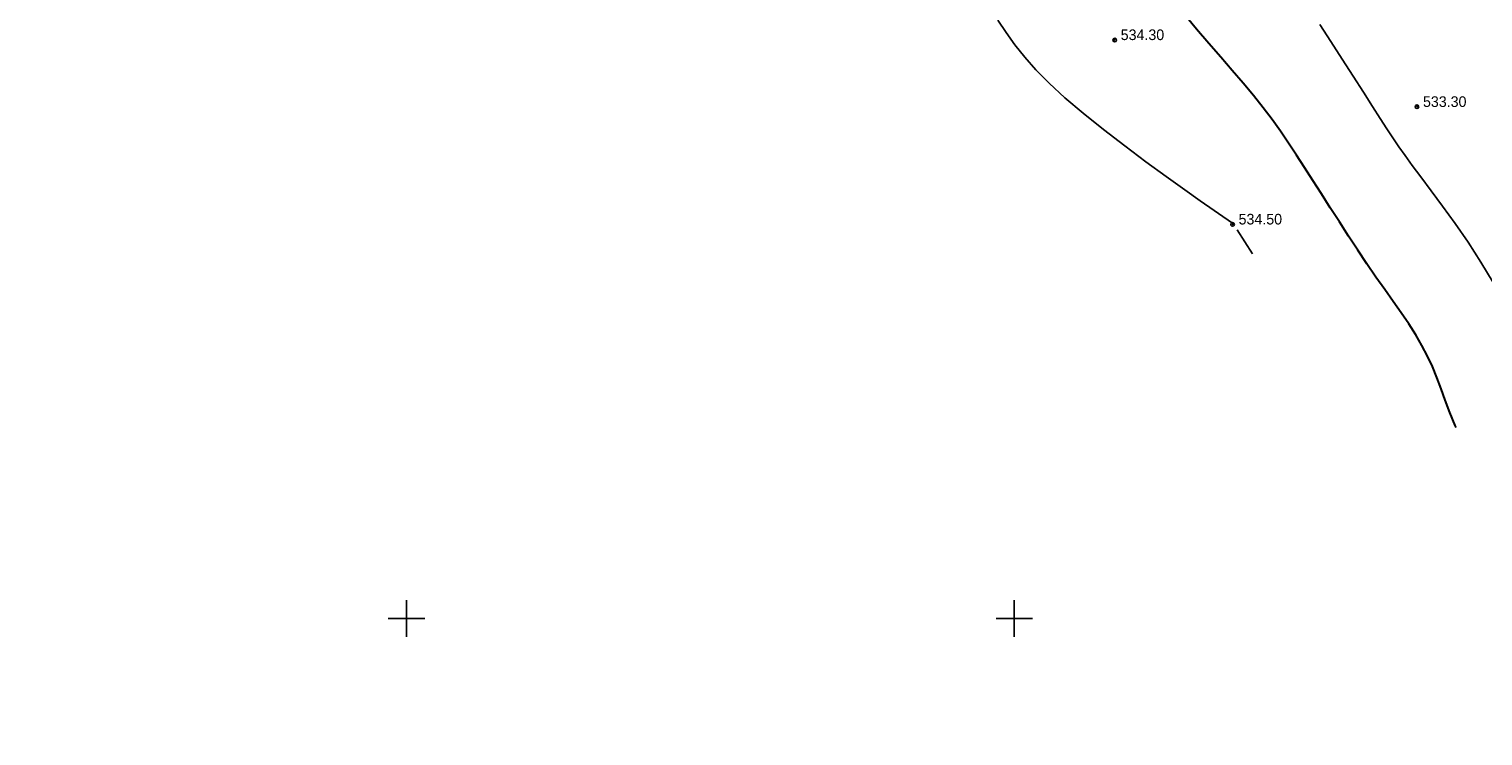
# Model space of a CAD drawing. Extents: x 0 to 362422, y 0 to 4201735.
# Tile 240 of 256: x 360319 to 360439, y 4200190 to 4200248. Entities that reach past the tile are written whole.
import ezdxf

# ---------------------------------------------------------------- set-up
doc = ezdxf.new("R2010")
doc.units = 0
doc.header["$LTSCALE"] = 0.5
doc.header["$MEASUREMENT"] = 0
doc.header["$PDMODE"] = 32
doc.header["$PDSIZE"] = 0.3
doc.linetypes.add('CONTI', pattern=[0])
for name, color, linetype in [('(004) Точки рельефа', 7, 'Continuous'), ('GORIZDEFAULT', 32, 'CONTI'), ('PI_TTDEFAULT', 5, 'CONTI'), ('SETKR', 2, 'CONTI')]:
    doc.layers.add(name, color=color, linetype=linetype)
doc.layers.add('(032) Горизонтали утолщенные', color=32, linetype='Continuous', lineweight=30)
doc.layers.add('.', color=7, linetype='Continuous', lineweight=15)
doc.styles.add('D-431', font='txt')

# ---------------------------------------------------------------- blocks, each defined once
blk = doc.blocks.new('BL_333')
at = {"color": 0}
for p, q in [((0, -1.5), (0, 1.5)), ((-1.5, 0), (1.5, 0))]:
    blk.add_line(p, q, dxfattribs=at)
blk = doc.blocks.new('gergrgrre')
at = {"layer": '(032) Горизонтали утолщенные', "color": 32}
blk.add_polyline3d([(360436.37, 4200215.71, 534), (360436.29, 4200215.88, 534), (360435.85, 4200216.94, 534), (360435.47, 4200217.95, 534), (360435.12, 4200218.9, 534), (360434.78, 4200219.82, 534), (360434.42, 4200220.72, 534), (360434.01, 4200221.59, 534), (360433.55, 4200222.46, 534), (360433.03, 4200223.34, 534), (360432.46, 4200224.23, 534), (360431.84, 4200225.14, 534), (360431.18, 4200226.08, 534), (360430.48, 4200227.06, 534), (360429.76, 4200228.09, 534), (360429.02, 4200229.17, 534), (360428.27, 4200230.3, 534), (360427.5, 4200231.46, 534), (360426.75, 4200232.62, 534), (360426, 4200233.78, 534), (360425.27, 4200234.93, 534), (360424.56, 4200236.03, 534), (360423.88, 4200237.09, 534), (360423.22, 4200238.11, 534), (360422.57, 4200239.11, 534), (360421.9, 4200240.08, 534), (360421.21, 4200241.05, 534), (360420.48, 4200242.02, 534), (360419.69, 4200243.02, 534), (360418.84, 4200244.03, 534), (360417.94, 4200245.09, 534), (360416.99, 4200246.17, 534), (360416, 4200247.3, 534), (360414.99, 4200248.48, 534), (360413.98, 4200249.7, 534)], dxfattribs=at)
at = {"layer": 'GORIZDEFAULT', "color": 32}
for points in [[(360417.96, 4200232.52, 534.5), (360415.3, 4200234.36, 534.5), (360414.03, 4200235.27, 534.5), (360412.51, 4200236.35, 534.5), (360410.84, 4200237.57, 534.5), (360409.09, 4200238.88, 534.5), (360407.34, 4200240.22, 534.5), (360405.67, 4200241.56, 534.5), (360404.16, 4200242.84, 534.5), (360402.87, 4200244.03, 534.5), (360401.79, 4200245.13, 534.5), (360400.87, 4200246.18, 534.5), (360400.06, 4200247.2, 534.5), (360399.34, 4200248.2, 534.5), (360398.66, 4200249.22, 534.5)], [(360439.4, 4200227.63, 533.5), (360438.4, 4200229.32, 533.5), (360437.34, 4200230.95, 533.5), (360436.28, 4200232.48, 533.5), (360435.25, 4200233.91, 533.5), (360434.3, 4200235.19, 533.5), (360433.45, 4200236.32, 533.5), (360432.75, 4200237.26, 533.5), (360432.16, 4200238.08, 533.5), (360431.64, 4200238.81, 533.5), (360431.16, 4200239.53, 533.5), (360430.66, 4200240.28, 533.5), (360430.12, 4200241.12, 533.5), (360429.49, 4200242.11, 533.5), (360428.74, 4200243.29, 533.5), (360427.89, 4200244.61, 533.5), (360426.99, 4200246.02, 533.5), (360426.06, 4200247.45, 533.5), (360425.14, 4200248.85, 533.5)], [(360419.61, 4200229.99, 534.5), (360418.33, 4200231.97, 534.5)]]:
    blk.add_polyline3d(points, dxfattribs=at)
at = {"layer": 'PI_TTDEFAULT', "color": 5}
for p in [(360408.27, 4200247.58, 534.3), (360433.13, 4200242.09, 533.3), (360417.96, 4200232.41, 534.5)]:
    blk.add_point(p, dxfattribs=at)
at = {"layer": 'SETKR', "color": 92}
for p in [(360350, 4200200), (360400, 4200200)]:
    blk.add_blockref('BL_333', p, dxfattribs=at)
at = {"layer": '(004) Точки рельефа', "style": 'D-431'}
for s, p in [('534.30', (360408.76, 4200247.58)), ('533.30', (360433.63, 4200242.08)), ('534.50', (360418.46, 4200232.41))]:
    blk.add_text(s, height=0.875, dxfattribs=at).set_placement(p)

msp = doc.modelspace()

# ---------------------------------------------------------------- hatches: boundary and pattern name
at = {"layer": '.', "ltscale": 0.149071}
h = msp.add_hatch(color=256, dxfattribs=at)
h.dxf.hatch_style = 1
h.set_gradient(color1=(255, 255, 255), tint=1)
h.paths.add_polyline_path([(359890.241, 4200063.476), (362234.445, 4200063.476), (362234.349, 4201313.892), (359890.241, 4201328.891)], flags=17)
h.paths.add_polyline_path([(359890.241, 4200063.476), (362234.445, 4200063.476), (362234.445, 4201313.891), (359890.241, 4201328.891)], flags=17)

# ---------------------------------------------------------------- block references
at = {"linetype": 'Continuous'}
msp.add_blockref('gergrgrre', (0, 0), dxfattribs=at)

doc.saveas('drawing.dxf')
